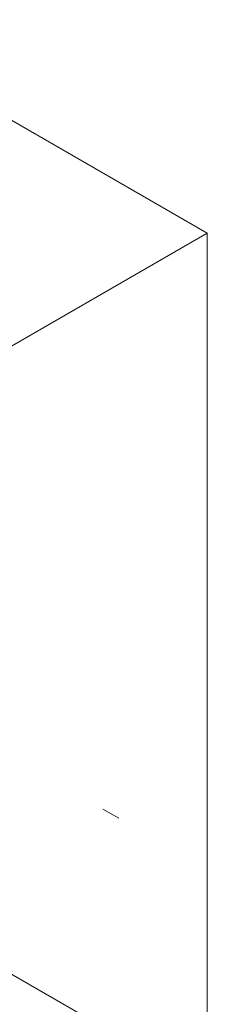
# Model space of a CAD drawing. Header units: inches. Extents: x -332 to 1204, y -60 to 270.
# Tile 39 of 91: x 42 to 50, y 130 to 175. Entities that reach past the tile are written whole.
import ezdxf

# ---------------------------------------------------------------- set-up
doc = ezdxf.new("R2010")
doc.units = ezdxf.units.IN
doc.header["$MEASUREMENT"] = 0
doc.layers.add('P-SANR-FIXT', color=6, linetype='Continuous', lineweight=9)

# ---------------------------------------------------------------- blocks, each defined once
blk = doc.blocks.new('Safety Shower_Tankless_Water_Heater-Keltech-SNA_Series - SNA363_480D-V3-HOT AND COLD WATER RISER DIAGRAM')
at = {"layer": 'P-SANR-FIXT'}
for p, q in [((33.299, 174.8), (50.269, 165.002)), ((50.269, 165.002), (41.295, 159.821)), ((50.269, 125.81), (50.269, 165.002)), ((45.486, 138.562), (46.216, 138.141)), ((50.269, 125.81), (33.299, 135.608))]:
    blk.add_line(p, q, dxfattribs=at)

msp = doc.modelspace()

# ---------------------------------------------------------------- block references
at = {"layer": 'P-SANR-FIXT'}
msp.add_blockref('Safety Shower_Tankless_Water_Heater-Keltech-SNA_Series - SNA363_480D-V3-HOT AND COLD WATER RISER DIAGRAM', (0, 0), dxfattribs=at)

doc.saveas('drawing.dxf')
